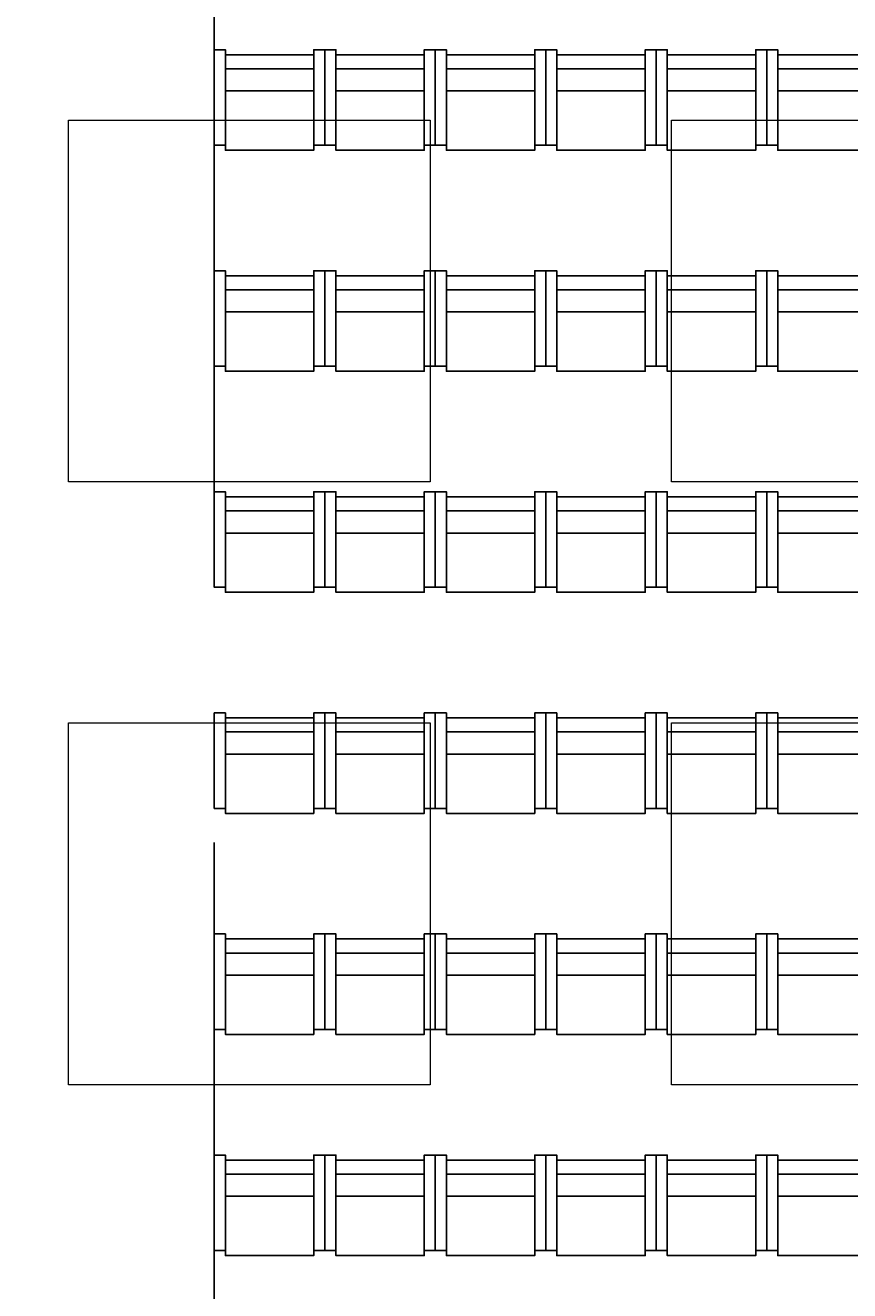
# Model space of a CAD drawing. Header units: centimetres. Extents: x -228435 to 111511, y -89367 to 428125.
# Tile 104 of 219: x -34156 to -30052, y 55575 to 61871. Entities that reach past the tile are written whole.
import ezdxf

# ---------------------------------------------------------------- set-up
doc = ezdxf.new("R2010")
doc.units = ezdxf.units.CM
doc.header["$LTSCALE"] = 50
doc.header["$PDMODE"] = 35
doc.header["$PDSIZE"] = 0.1
for name, pattern in [('0_II 10 sal$0$HIDDEN', [9.525, 6.35, -3.175]), ('DASHDOT2', [12.7, 6.35, -3.175, 0, -3.175]), ('HIDDENX2', [19.05, 12.7, -6.35])]:
    doc.linetypes.add(name, pattern=pattern)
doc.layers.get('0').update_dxf_attribs({"color": 8})
doc.layers.get('DEFPOINTS').update_dxf_attribs({"color": 8})
for name, color, linetype in [('0_II 10 sal$0$ARCH_SIEDZENIA', 8, 'Continuous'), ('0_II 10 sal$0$ARCH_WYPOSAŻENIE_INNE', 8, 'Continuous'), ('ARCH_INFO_OSIE_IST', 8, 'DASHDOT2'), ('Osie rzutów$0$ARCH_INFO_OSIE_OPISY_IST', 8, 'Continuous')]:
    doc.layers.add(name, color=color, linetype=linetype)
doc.layers.add('ARCH_SUFITY_PODWIESZANE', color=8, linetype='HIDDENX2', lineweight=9)
doc.layers.add('kondygnacja +1_5$0$ARCH_INFO_WYMIARY', color=8, linetype='Continuous', lineweight=9)
doc.styles.add('kondygnacja +1_5$0$Romans', font='Romans.shx', dxfattribs={"width": 0.7})
doc.dimstyles.new('kondygnacja +1_5$0$Wymiary 1-100', dxfattribs={"dimtxt": 12, "dimasz": 10, "dimexe": 5, "dimexo": 0, "dimgap": 4, "dimtad": 1, "dimrnd": 0.5, "dimzin": 12, "dimdsep": 46, "dimtxsty": 'kondygnacja +1_5$0$Romans', "dimblk": 'kondygnacja +1_5$0$_Oblique', "dimcen": 10, "dimdle": 10, "dimclrt": 55, "dimazin": 0, "dimtfac": 1, "dimtmove": 1, "dimatfit": 3, "dimfxl": 0, "dimtolj": 1, "dimtzin": 0, "dimarcsym": 0})

# ---------------------------------------------------------------- blocks, each defined once
blk = doc.blocks.new('SU Lampy kwadratowe +0')
at = {"layer": 'ARCH_SUFITY_PODWIESZANE', "ltscale": 2.5}
for points in [[(8720, 10640), (8900, 10640), (8900, 10460), (8720, 10460)], [(9020, 10640), (9200, 10640), (9200, 10460), (9020, 10460)], [(8720, 10340), (8900, 10340), (8900, 10160), (8720, 10160)], [(9020, 10340), (9200, 10340), (9200, 10160), (9020, 10160)]]:
    blk.add_lwpolyline(points, close=True, dxfattribs=at)
blk = doc.blocks.new('0_II 10 sal$0$Miejsce_siedzące_2d')
at = {"color": 0, "linetype": 'ByBlock', "lineweight": -2}
for p, q in [((-26.42, 27.08), (26.42, 27.08)), ((-26.42, 12.55), (26.42, 12.55))]:
    blk.add_line(p, q, dxfattribs=at)
for points in [[(-26.42, 62.74), (-26.42, 0), (-33.02, 0), (-33.02, 62.74), (-26.42, 62.74), (-26.42, 66.04), (26.42, 66.04), (26.42, 62.74), (26.42, 0), (33.02, 0), (33.02, 62.74), (26.42, 62.74)], [(26.42, 3.3), (-26.42, 3.3)]]:
    blk.add_lwpolyline(points, dxfattribs=at)
blk = doc.blocks.new('kondygnacja +1_5$0$_Oblique')
at = {"color": 0, "linetype": 'ByBlock', "lineweight": -2}
blk.add_line((-0.5, -0.5), (0.5, 0.5), dxfattribs=at)
blk = doc.blocks.new('*D1149')
at = {"layer": 'DEFPOINTS', "color": 0, "lineweight": 40}
for p in [(-32670, 79617.5, 6300), (-33810, 12461.8, 6300), (-33810, 12146.2)]:
    blk.add_point(p, dxfattribs=at)
at = {"layer": 'kondygnacja +1_5$0$ARCH_INFO_WYMIARY', "color": 0, "lineweight": -2}
for p, q in [((-32670, 12154.2), (-32670, 12141.2)), ((-32660, 12146.2), (-33820, 12146.2)), ((-33810, 12141.9), (-33810, 12141.2))]:
    blk.add_line(p, q, dxfattribs=at)
at = {"layer": 'kondygnacja +1_5$0$ARCH_INFO_WYMIARY', "color": 0, "lineweight": -2, "xscale": 10, "yscale": 10, "zscale": 10, "rotation": 180}
blk.add_blockref('kondygnacja +1_5$0$_Oblique', (-33810, 12146.2), dxfattribs=at)
at = {"layer": 'kondygnacja +1_5$0$ARCH_INFO_WYMIARY', "color": 0, "lineweight": -2, "xscale": 10, "yscale": 10, "zscale": 10}
blk.add_blockref('kondygnacja +1_5$0$_Oblique', (-32670, 12146.2), dxfattribs=at)
at = {"layer": 'kondygnacja +1_5$0$ARCH_INFO_WYMIARY', "color": 55, "insert": (-33240, 12156.2), "char_height": 12, "attachment_point": 5, "style": 'kondygnacja +1_5$0$Romans'}
blk.add_mtext('\\A1;1140', dxfattribs=at)
blk = doc.blocks.new('Osie rzutów')
at = {"layer": 'ARCH_INFO_OSIE_IST', "ltscale": 10}
blk.add_line((4436.04, 10400), (13655, 10400), dxfattribs=at)

msp = doc.modelspace()

# ---------------------------------------------------------------- linework, layer by layer
at = {"layer": '0_II 10 sal$0$ARCH_WYPOSAŻENIE_INNE', "linetype": '0_II 10 sal$0$HIDDEN', "ltscale": 10, "elevation": 630}
msp.add_lwpolyline([(-33215, 51370), (-32910, 51370), (-32910, 54630), (-33215, 54630), (-33215, 63370), (-32910, 63370), (-32910, 63675), (-24170, 63675), (-24170, 63370), (-23865, 63370), (-23865, 54630), (-24170, 54630), (-24170, 51370), (-23865, 51370), (-23865, 42630), (-24170, 42630), (-24170, 42325), (-32910, 42325), (-32910, 42630), (-33215, 42630)], close=True, dxfattribs=at)

# ---------------------------------------------------------------- block references
at = {"layer": '0_II 10 sal$0$ARCH_SIEDZENIA', "linetype": 'Continuous', "lineweight": -3, "yscale": 7.571168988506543, "zscale": 10, "rotation": 179.9999999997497}
for p, xscale in [((-32940, 61750, -50070), -8.328285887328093), ((-32390, 61750, -50070), -8.328285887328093), ((-31840, 61750, -50070), -8.328285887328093), ((-31290, 61750, -50070), -8.328285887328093), ((-30740, 61750, -50070), -8.328285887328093), ((-30190, 61750, -50070), 8.328285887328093), ((-32940, 60650, -43770), -8.328285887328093), ((-32390, 60650, -43770), -8.328285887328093), ((-31840, 60650, -43770), -8.328285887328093), ((-31290, 60650, -43770), -8.328285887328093), ((-30740, 60650, -43770), -8.328285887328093), ((-30190, 60650, -43770), 8.328285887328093), ((-32940, 59550, -37470), -8.328285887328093), ((-32390, 59550, -37470), -8.328285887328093), ((-31840, 59550, -37470), -8.328285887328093), ((-31290, 59550, -37470), -8.328285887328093), ((-30740, 59550, -37470), -8.328285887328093), ((-30190, 59550, -37470), 8.328285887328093), ((-32940, 58450, -31170), -8.328285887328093), ((-32390, 58450, -31170), -8.328285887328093), ((-31840, 58450, -31170), -8.328285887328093), ((-31290, 58450, -31170), -8.328285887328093), ((-30740, 58450, -31170), -8.328285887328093), ((-30190, 58450, -31170), 8.328285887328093), ((-32940, 57350, -24870), -8.328285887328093), ((-32390, 57350, -24870), -8.328285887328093), ((-31840, 57350, -24870), -8.328285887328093), ((-31290, 57350, -24870), -8.328285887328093), ((-30740, 57350, -24870), -8.328285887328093), ((-30190, 57350, -24870), 8.328285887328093), ((-32940, 56250, -18570), -8.328285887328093), ((-32390, 56250, -18570), -8.328285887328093), ((-31840, 56250, -18570), -8.328285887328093), ((-31290, 56250, -18570), -8.328285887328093), ((-30740, 56250, -18570), -8.328285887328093), ((-30190, 56250, -18570), 8.328285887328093)]:
    msp.add_blockref('0_II 10 sal$0$Miejsce_siedzące_2d', p, dxfattribs=dict(at, xscale=xscale))
at = {"layer": 'ARCH_SUFITY_PODWIESZANE', "ltscale": 2.5, "xscale": 10, "yscale": 10, "zscale": 10}
msp.add_blockref('SU Lampy kwadratowe +0', (-121140, -45000, -5670), dxfattribs=at)
at = {"layer": 'Osie rzutów$0$ARCH_INFO_OSIE_OPISY_IST', "xscale": 10, "yscale": 10, "zscale": 10}
msp.add_blockref('Osie rzutów', (-121140, -45000, 630), dxfattribs=at)

# ---------------------------------------------------------------- dimensions: what is measured, and where the dimension line sits
at = {"layer": 'kondygnacja +1_5$0$ARCH_INFO_WYMIARY'}
dim = msp.add_linear_dim(base=(-33810, 12146.22746, -5670), p1=(-32670, 79617.5, 630), p2=(-33810, 12461.75, 630), dimstyle='kondygnacja +1_5$0$Wymiary 1-100', dxfattribs=at)
dim.commit()
dim.dimension.update_dxf_attribs({"geometry": '*D1149', "text_midpoint": (-33240, 12156.22746, -5670)})

doc.saveas('drawing.dxf')
